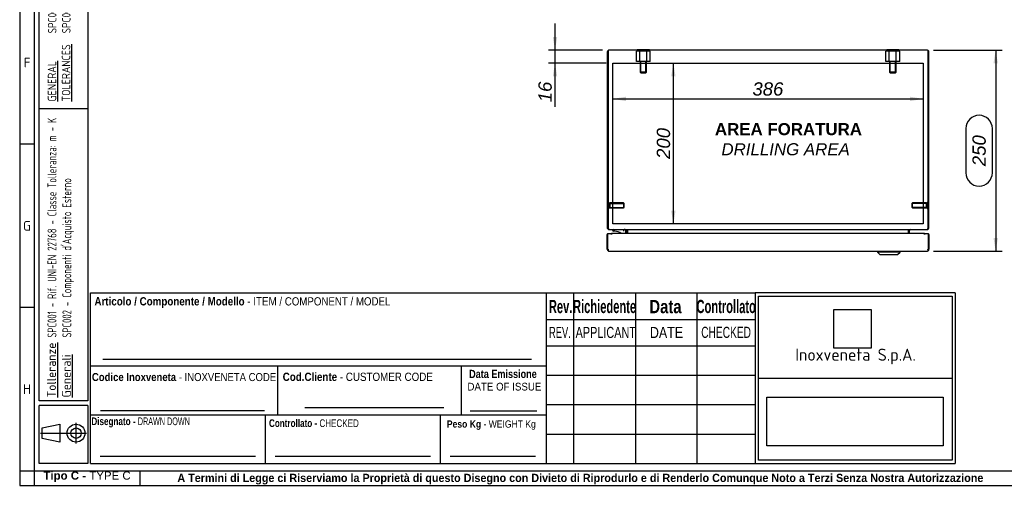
# Model space of a CAD drawing. Extents: x 6 to 412, y 11 to 288.
# Tile 1 of 3: x 6 to 210, y 11 to 107. Entities that reach past the tile are written whole.
import ezdxf
from ezdxf.enums import TextEntityAlignment as Align
from ezdxf.lldxf.tags import DXFTag

# ---------------------------------------------------------------- set-up
doc = ezdxf.new("R2010")
doc.units = 0
doc.layers.get('0').update_dxf_attribs({"linetype": 'CONTINUOUS'})
for name, color, linetype in [('_TRANSLATION', 7, 'CONTINUOUS'), ('AE00417_01', 7, 'CONTINUOUS'), ('AE00907_02', 7, 'CONTINUOUS'), ('C0000000', 7, 'CONTINUOUS'), ('C0000000_04', 7, 'CONTINUOUS'), ('C0000000_05', 7, 'CONTINUOUS'), ('C0000000_33', 7, 'CONTINUOUS'), ('C0000000_95', 7, 'CONTINUOUS'), ('DEFAULT', 7, 'CONTINUOUS'), ('SBAVATURE', 7, 'CONTINUOUS'), ('SERRATURA_SUP', 7, 'CONTINUOUS')]:
    doc.layers.add(name, color=color, linetype=linetype)
doc.styles.add('SEACAD_ARIAL', font='arial.ttf')
doc.styles.add('SEACAD_ARIAL_NARROW', font='ARIALN.TTF', dxfattribs={"width": 0.8})
doc.styles.add('SEACAD_ARIALB', font='arialbd.ttf', dxfattribs={"width": 0.9})
doc.styles.add('SEACAD_ARIALI', font='ariali.ttf')
doc.styles.add('SEACAD_SOLID_EDGE_ANSI', font='seans.ttf', dxfattribs={"width": 0.9})
doc.styles.add('SEACAD_SOLID_EDGE_ANSIB', font='seansbd.ttf', dxfattribs={"width": 0.9})
tags = doc.linetypes.add('CENTER2', pattern=[28.575, 19.05, -3.175, 3.175, -3.175]).pattern_tags.tags
tags[10:11] = [DXFTag(74, 4), DXFTag(75, 0), DXFTag(340, '0'), DXFTag(46, 0.0), DXFTag(50, 0.0), DXFTag(44, 0.0), DXFTag(45, 0.0)]
tags[8:9] = [DXFTag(74, 4), DXFTag(75, 0), DXFTag(340, '0'), DXFTag(46, 0.0), DXFTag(50, 0.0), DXFTag(44, 0.0), DXFTag(45, 0.0)]
tags[6:7] = [DXFTag(74, 4), DXFTag(75, 0), DXFTag(340, '0'), DXFTag(46, 0.0), DXFTag(50, 0.0), DXFTag(44, 0.0), DXFTag(45, 0.0)]
tags[4:5] = [DXFTag(74, 4), DXFTag(75, 0), DXFTag(340, '0'), DXFTag(46, 0.0), DXFTag(50, 0.0), DXFTag(44, 0.0), DXFTag(45, 0.0)]
tags = doc.linetypes.add('HIDDEN2', pattern=[4.7625, 3.175, -1.5875]).pattern_tags.tags
tags[6:7] = [DXFTag(74, 4), DXFTag(75, 0), DXFTag(340, '0'), DXFTag(46, 0.0), DXFTag(50, 0.0), DXFTag(44, 0.0), DXFTag(45, 0.0)]
tags[4:5] = [DXFTag(74, 4), DXFTag(75, 0), DXFTag(340, '0'), DXFTag(46, 0.0), DXFTag(50, 0.0), DXFTag(44, 0.0), DXFTag(45, 0.0)]
doc.dimstyles.new('ISO', dxfattribs={"dimtxt": 2.75, "dimasz": 2.75, "dimexe": 1.375, "dimexo": 1.375, "dimgap": 0.6875, "dimtad": 1, "dimdec": 1, "dimlfac": 6, "dimtxsty": 'SEACAD_ARIAL', "dimsah": 1, "dimcen": 1.375, "dimadec": 1, "dimazin": 3, "dimtfac": 0.7, "dimtdec": 3, "dimtmove": 0, "dimatfit": 3})
picture_1 = doc.add_image_def('image1.jpg', size_in_pixel=(55, 57))
picture_2 = doc.add_image_def('image2.bmp', size_in_pixel=(138, 38))

# ---------------------------------------------------------------- blocks, each defined once
blk = doc.blocks.new('SE2')
at = {"layer": 'AE00417_01', "color": 7, "linetype": 'HIDDEN2'}
for p, q in [((128.27, 69.59), (128.1, 69.59)), ((128.27, 69.59), (128.27, 68.34)), ((128.44, 69.46), (128.44, 68.46)), ((131.31, 69.46), (128.44, 69.46)), ((128.44, 69.36), (131.41, 69.36)), ((131.31, 69.46), (131.31, 68.46)), ((131.44, 69.34), (131.31, 69.46)), ((191.16, 69.46), (191.04, 69.34)), ((194.04, 69.36), (191.06, 69.36)), ((191.16, 68.46), (191.16, 69.46)), ((194.04, 69.46), (191.16, 69.46)), ((194.04, 68.46), (194.04, 69.46)), ((194.2, 68.34), (194.2, 69.59)), ((194.37, 69.59), (194.2, 69.59)), ((128.1, 68.34), (128.27, 68.34)), ((128.44, 68.56), (131.41, 68.56)), ((128.44, 68.46), (131.31, 68.46)), ((131.31, 68.46), (131.44, 68.59)), ((131.44, 68.59), (131.44, 69.34)), ((191.04, 69.34), (191.04, 68.59)), ((191.04, 68.59), (191.16, 68.46)), ((194.04, 68.56), (191.06, 68.56)), ((191.16, 68.46), (194.04, 68.46)), ((194.2, 68.34), (194.37, 68.34))]:
    blk.add_line(p, q, dxfattribs=at)
at = {"layer": 'AE00417_01', "color": 7, "linetype": 'CONTINUOUS'}
for p, q in [((128.1, 69.59), (128.1, 69.59)), ((194.37, 69.59), (194.37, 69.59)), ((128.1, 68.34), (128.1, 68.34)), ((194.37, 68.34), (194.37, 68.34))]:
    blk.add_line(p, q, dxfattribs=at)
at = {"layer": 'AE00417_01', "color": 7, "linetype": 'HIDDEN2'}
for centre, start, end in [((128.35, 69.46), 180, 0), ((194.12, 69.46), 180, 0), ((128.35, 68.46), 0, 180), ((194.12, 68.46), 0, 180)]:
    blk.add_arc(centre, 0.0833, start, end, dxfattribs=at)
at = {"layer": 'AE00907_02', "color": 7, "linetype": 'CONTINUOUS'}
for centre, start, end in [((128.94, 100.09), 178.0727, 180), ((128.94, 93.47), 180, 181.9273)]:
    blk.add_arc(centre, 0.833, start, end, dxfattribs=at)
at = {"layer": 'C0000000', "color": 7, "linetype": 'HIDDEN2'}
for p, q in [((134.68, 100.93), (133.96, 100.93)), ((133.96, 98.76), (133.96, 100.93)), ((136.13, 100.93), (134.68, 100.93)), ((134.68, 98.76), (134.68, 100.93)), ((136.85, 100.93), (136.13, 100.93)), ((136.13, 98.76), (136.13, 100.93)), ((136.85, 98.76), (136.85, 100.93)), ((134.68, 98.76), (133.96, 98.76)), ((136.13, 98.76), (134.68, 98.76)), ((134.74, 98.76), (134.74, 96.59)), ((134.86, 96.47), (134.86, 98.76)), ((135.94, 96.47), (135.94, 98.76)), ((136.07, 96.59), (136.07, 98.76)), ((136.85, 98.76), (136.13, 98.76)), ((136.07, 96.59), (134.74, 96.59)), ((134.74, 96.59), (134.9, 96.43)), ((134.9, 96.43), (135.9, 96.43)), ((135.9, 96.43), (136.07, 96.59))]:
    blk.add_line(p, q, dxfattribs=at)
at = {"layer": 'C0000000', "color": 7, "linetype": 'CONTINUOUS'}
for p, q in [((134.15, 101.29), (136.65, 101.29)), ((134.15, 101.29), (134.15, 101.13)), ((136.65, 101.13), (136.65, 101.29)), ((129.05, 63.79), (129.05, 63.79)), ((129.53, 63.63), (129.22, 63.63)), ((131.3, 63.96), (131.3, 63.63)), ((131.8, 63.13), (131.8, 63.63))]:
    blk.add_line(p, q, dxfattribs=at)
for centre, radius, start, end in [((129.22, 63.79), 0.167, 90, 180), ((129.22, 63.79), 0.167, 180, 270), ((129.53, 61.79), 1.83, 46.819, 90)]:
    blk.add_arc(centre, radius, start, end, dxfattribs=at)
blk.add_open_spline([(131.8, 63.63), (131.8, 63.67), (131.79, 63.71), (131.76, 63.8), (131.74, 63.83), (131.69, 63.88), (131.67, 63.89), (131.64, 63.92), (131.62, 63.93), (131.58, 63.94), (131.56, 63.95), (131.51, 63.96), (131.49, 63.96), (131.47, 63.96)], degree=3, knots=[0, 0, 0, 0, 0.25, 0.25, 0.5, 0.5, 0.625, 0.625, 0.75, 0.75, 0.875, 0.875, 1, 1, 1, 1], dxfattribs=at)
at = {"layer": 'C0000000_04', "color": 7, "linetype": 'HIDDEN2'}
for p, q in [((186.35, 100.93), (185.63, 100.93)), ((185.63, 98.76), (185.63, 100.93)), ((187.79, 100.93), (186.35, 100.93)), ((186.35, 98.76), (186.35, 100.93)), ((188.51, 100.93), (187.79, 100.93)), ((187.79, 98.76), (187.79, 100.93)), ((188.51, 98.76), (188.51, 100.93)), ((186.35, 98.76), (185.63, 98.76)), ((187.79, 98.76), (186.35, 98.76)), ((186.4, 98.76), (186.4, 96.59)), ((186.53, 96.47), (186.53, 98.76)), ((187.61, 96.47), (187.61, 98.76)), ((187.74, 96.59), (187.74, 98.76)), ((188.51, 98.76), (187.79, 98.76)), ((187.74, 96.59), (186.4, 96.59)), ((186.4, 96.59), (186.57, 96.43)), ((186.57, 96.43), (187.57, 96.43)), ((187.57, 96.43), (187.74, 96.59))]:
    blk.add_line(p, q, dxfattribs=at)
at = {"layer": 'C0000000_05', "color": 7, "linetype": 'CONTINUOUS'}
for p, q in [((185.82, 101.29), (188.32, 101.29)), ((185.82, 101.29), (185.82, 101.13)), ((188.32, 101.13), (188.32, 101.29))]:
    blk.add_line(p, q, dxfattribs=at)
at = {"layer": 'C0000000_33', "color": 7, "linetype": 'CONTINUOUS'}
for p, q in [((127.9, 59.88), (127.9, 62.93)), ((127.97, 63.13), (128.82, 63.13)), ((127.97, 63.13), (127.97, 59.88)), ((128.82, 63.13), (128.82, 62.93)), ((128.82, 62.93), (128.82, 63.13)), ((193.65, 63.13), (128.82, 63.13)), ((128.82, 62.93), (128.82, 62.93)), ((128.82, 62.93), (128.82, 62.93)), ((193.65, 63.13), (194.5, 63.13)), ((193.65, 63.13), (193.65, 62.93)), ((193.65, 62.93), (193.65, 63.13)), ((193.65, 62.93), (193.65, 62.93)), ((193.65, 62.93), (193.65, 62.93)), ((194.5, 59.88), (194.5, 63.13)), ((194.57, 62.93), (194.57, 59.88)), ((127.97, 59.88), (128.14, 59.88)), ((128.1, 59.52), (128.1, 59.88)), ((128.14, 59.88), (128.14, 59.52)), ((128.32, 59.46), (194.15, 59.46)), ((194.34, 59.88), (194.34, 59.52)), ((194.34, 59.88), (194.5, 59.88)), ((194.37, 59.52), (194.37, 59.88))]:
    blk.add_line(p, q, dxfattribs=at)
for centre, radius, start, end in [((128.1, 62.93), 0.2, 132.1095, 180), ((194.37, 62.93), 0.2, 0, 47.8905), ((128.32, 59.88), 0.417, 180, 238.6677), ((128.32, 59.88), 0.217, 180, 212.2042), ((128.32, 59.88), 0.417, 238.6677, 270), ((194.15, 59.88), 0.417, 270, 301.3323), ((194.15, 59.88), 0.217, 327.7958, 0), ((194.15, 59.88), 0.417, 301.3323, 360)]:
    blk.add_arc(centre, radius, start, end, dxfattribs=at)
for centre, start_param, end_param in [((128.32, 59.88), 2.594742, 3.141593), ((194.15, 59.88), 3.141593, 3.688444)]:
    blk.add_ellipse(centre, major_axis=(0, 0.417), ratio=0.846154, start_param=start_param, end_param=end_param, dxfattribs=at)
at = {"layer": 'C0000000_95', "color": 7, "linetype": 'CONTINUOUS'}
for p, q in [((127.9, 100.71), (127.9, 64.38)), ((128.1, 101.07), (128.1, 100.71)), ((128.1, 100.71), (128.1, 101.07)), ((128.1, 100.71), (128.1, 64.38)), ((128.1, 64.38), (128.1, 100.71)), ((194.15, 101.13), (128.32, 101.13)), ((194.37, 101.07), (194.37, 100.71)), ((194.37, 100.71), (194.37, 101.07)), ((194.37, 64.38), (194.37, 100.71)), ((194.37, 100.71), (194.37, 64.38)), ((194.57, 64.38), (194.57, 100.71)), ((128.32, 63.96), (128.32, 63.96)), ((128.32, 63.96), (194.15, 63.96)), ((131.95, 63.74), (131.95, 63.13)), ((132.15, 63.74), (132.15, 63.13)), ((132.16, 63.74), (132.16, 63.96)), ((132.16, 63.13), (132.16, 63.74)), ((190.32, 63.74), (190.32, 63.96)), ((190.32, 63.13), (190.32, 63.74)), ((190.32, 63.74), (190.32, 63.13)), ((190.52, 63.13), (190.52, 63.74)), ((194.15, 63.96), (194.15, 63.96))]:
    blk.add_line(p, q, dxfattribs=at)
at = {"layer": 'C0000000_95', "color": 7, "linetype": 'CENTER2'}
for p, q in [((129.07, 98.46), (193.4, 98.46)), ((129.07, 65.13), (129.07, 98.46)), ((193.4, 98.46), (193.4, 65.13)), ((193.4, 65.13), (129.07, 65.13))]:
    blk.add_line(p, q, dxfattribs=at)
at = {"layer": 'C0000000_95', "color": 7, "linetype": 'CONTINUOUS'}
for centre, radius, start, end in [((128.32, 100.71), 0.417, 121.3323, 180), ((128.32, 100.71), 0.417, 90, 121.3323), ((194.15, 100.71), 0.417, 58.6677, 90), ((194.15, 100.71), 0.417, 0, 58.6677), ((128.32, 64.38), 0.417, 180, 270), ((131.74, 63.74), 0.217, 0, 90), ((131.74, 63.74), 0.417, 0, 31.3323), ((190.74, 63.74), 0.417, 148.6677, 180), ((190.74, 63.74), 0.217, 90, 180), ((194.15, 64.38), 0.417, 270, 360)]:
    blk.add_arc(centre, radius, start, end, dxfattribs=at)
for centre, major_axis, ratio, start_param, end_param in [((128.32, 100.71), (0, -0.417), 0.997824, 3.141593, 3.688444), ((194.15, 100.71), (0, -0.417), 0.997824, 2.594742, 3.141593), ((128.32, 64.38), (0, -0.417), 0.52, 4.712389, 6.283185), ((194.15, 64.38), (0, 0.417), 0.52, 3.141593, 4.712389)]:
    blk.add_ellipse(centre, major_axis=major_axis, ratio=ratio, start_param=start_param, end_param=end_param, dxfattribs=at)
at = {"layer": 'SERRATURA_SUP', "color": 7, "linetype": 'CONTINUOUS'}
for p, q in [((183.9, 59.46), (183.9, 59.29)), ((188.57, 59.29), (183.9, 59.29)), ((183.9, 59.29), (184.4, 58.79)), ((188.07, 58.79), (188.57, 59.29)), ((188.57, 59.29), (188.57, 59.46)), ((184.4, 58.79), (188.07, 58.79))]:
    blk.add_line(p, q, dxfattribs=at)
blk = doc.blocks.new('DMBLK817')
at = {"layer": '_TRANSLATION', "linetype": 'CONTINUOUS'}
for points in [[(208.84, 98.38), (208.39, 101.13), (207.93, 98.38)], [(208.84, 62.21), (207.93, 62.21), (208.39, 59.46)]]:
    blk.add_hatch(color=7, dxfattribs=at).paths.add_polyline_path(points)
at = {"layer": '_TRANSLATION', "color": 7, "linetype": 'CONTINUOUS'}
for p, q in [((195.53, 101.13), (209.76, 101.13)), ((208.39, 101.13), (208.39, 59.46)), ((202.2, 84.88), (202.2, 75.71)), ((207.7, 75.71), (207.7, 84.88)), ((195.53, 59.46), (209.76, 59.46))]:
    blk.add_line(p, q, dxfattribs=at)
for centre, start, end in [((204.95, 84.88), 0, 180), ((204.95, 75.71), 180, 0)]:
    blk.add_arc(centre, 2.75, start, end, dxfattribs=at)
at = {"layer": '_TRANSLATION', "color": 7, "linetype": 'CONTINUOUS', "style": 'SEACAD_ARIALI'}
blk.add_text('250', height=2.75, rotation=90, dxfattribs=at).set_placement((203.57, 77.09), align=Align.TOP_LEFT)
blk = doc.blocks.new('DMBLK818')
at = {"layer": '_TRANSLATION', "linetype": 'CONTINUOUS'}
for points in [[(131.82, 90.57), (131.82, 91.48), (129.07, 91.03)], [(190.65, 90.57), (193.4, 91.03), (190.65, 91.48)]]:
    blk.add_hatch(color=7, dxfattribs=at).paths.add_polyline_path(points)
at = {"layer": '_TRANSLATION', "color": 7, "linetype": 'CONTINUOUS'}
blk.add_line((129.07, 91.03), (193.4, 91.03), dxfattribs=at)
at = {"layer": '_TRANSLATION', "color": 7, "linetype": 'CONTINUOUS', "style": 'SEACAD_ARIALI'}
blk.add_text('386', height=2.75, dxfattribs=at).set_placement((158, 94.46), align=Align.TOP_LEFT)
blk = doc.blocks.new('DMBLK819')
at = {"layer": '_TRANSLATION', "linetype": 'CONTINUOUS'}
for points in [[(142.08, 95.71), (141.62, 98.46), (141.17, 95.71)], [(142.08, 67.88), (141.17, 67.88), (141.62, 65.13)]]:
    blk.add_hatch(color=7, dxfattribs=at).paths.add_polyline_path(points)
at = {"layer": '_TRANSLATION', "color": 7, "linetype": 'CONTINUOUS'}
blk.add_line((141.62, 65.13), (141.62, 98.46), dxfattribs=at)
at = {"layer": '_TRANSLATION', "color": 7, "linetype": 'CONTINUOUS', "style": 'SEACAD_ARIALI'}
blk.add_text('200', height=2.75, rotation=90, dxfattribs=at).set_placement((138.19, 78.59), align=Align.TOP_LEFT)
blk = doc.blocks.new('DMBLK820')
at = {"layer": '_TRANSLATION', "linetype": 'CONTINUOUS'}
for points in [[(116.66, 103.88), (117.11, 101.13), (117.57, 103.88)], [(116.66, 95.71), (117.57, 95.71), (117.11, 98.46)]]:
    blk.add_hatch(color=7, dxfattribs=at).paths.add_polyline_path(points)
at = {"layer": '_TRANSLATION', "color": 7, "linetype": 'CONTINUOUS'}
for p, q in [((117.11, 89.36), (117.11, 106.63)), ((126.95, 101.13), (115.74, 101.13)), ((127.7, 98.46), (115.74, 98.46))]:
    blk.add_line(p, q, dxfattribs=at)
at = {"layer": '_TRANSLATION', "color": 7, "linetype": 'CONTINUOUS', "style": 'SEACAD_ARIALI'}
blk.add_text('16', height=2.75, rotation=90, dxfattribs=at).set_placement((113.68, 90.33), align=Align.TOP_LEFT)

msp = doc.modelspace()

# ---------------------------------------------------------------- linework, layer by layer
at = {"color": 7, "linetype": 'CONTINUOUS'}
for p, q in [((6.234, 287.588), (6.234, 10.959)), ((9.263, 81.632), (6.234, 81.632)), ((115.363, 15.502), (115.363, 50.84)), ((9.263, 47.809), (6.234, 47.809)), ((20.873, 35.694), (115.363, 35.694)), ((65.314, 27.113), (94.088, 27.113)), ((20.873, 25.598), (115.363, 25.598)), ((57.113, 15.502), (57.113, 25.598)), ((93.363, 15.502), (93.363, 25.598)), ((99.513, 26.42), (113.323, 26.42)), ((17.907, 19.617), (17.907, 23.942)), ((10.566, 21.779), (20.069, 21.779)), ((22.892, 17.017), (55.1, 17.017)), ((59.132, 17.017), (91.339, 17.017)), ((95.372, 17.017), (113.05, 17.017)), ((31.194, 10.954), (31.194, 13.983)), ((6.234, 10.959), (412.092, 10.959))]:
    msp.add_line(p, q, dxfattribs=at)
msp.add_lwpolyline([(14.582, 19.926), (10.875, 20.698), (10.875, 22.86), (14.582, 23.633), (14.582, 19.926)], dxfattribs=at)
for radius in [1.854, 1.081]:
    msp.add_circle((17.907, 21.779), radius, dxfattribs=at)
at = {"layer": 'DEFAULT', "color": 7, "linetype": 'CONTINUOUS'}
for p, q in [((9.263, 287.588), (9.263, 10.959)), ((10.273, 28.5), (10.273, 283.045)), ((20.369, 283.045), (20.369, 28.5)), ((20.369, 89), (10.273, 89)), ((20.873, 15.502), (20.873, 50.84)), ((20.873, 50.84), (115.363, 50.84)), ((115.366, 50.84), (158.566, 50.84)), ((120.966, 50.84), (120.966, 15.502)), ((133.766, 50.84), (133.766, 15.502)), ((146.466, 50.84), (146.466, 15.502)), ((199.966, 50.84), (158.564, 50.84)), ((158.566, 50.84), (158.566, 15.502)), ((159.267, 50.176), (199.367, 50.176)), ((159.267, 16.162), (159.267, 50.176)), ((199.367, 50.176), (199.367, 16.162)), ((199.966, 50.84), (199.966, 15.502)), ((115.366, 45.352), (158.566, 45.352)), ((115.366, 39.902), (158.566, 39.902)), ((59.713, 25.598), (59.713, 35.694)), ((97.713, 25.598), (97.713, 35.694)), ((115.366, 33.802), (158.566, 33.802)), ((159.267, 33.171), (199.367, 33.171)), ((20.369, 28.5), (10.273, 28.5)), ((20.369, 27.5), (10.273, 27.5)), ((10.273, 15.5), (10.273, 27.5)), ((20.369, 27.5), (20.369, 15.5)), ((115.366, 27.702), (158.566, 27.702)), ((115.366, 21.602), (158.566, 21.602)), ((20.369, 15.5), (10.273, 15.5)), ((20.873, 15.502), (115.363, 15.502)), ((115.366, 15.502), (158.566, 15.502)), ((158.564, 15.502), (199.966, 15.502)), ((199.367, 16.162), (159.267, 16.162)), ((6.234, 13.988), (412.092, 13.988))]:
    msp.add_line(p, q, dxfattribs=at)
at = {"layer": 'SBAVATURE', "color": 7, "linetype": 'CONTINUOUS'}
for p, q in [((23.432, 37.088), (112.266, 37.088)), ((22.968, 26.474), (56.974, 26.474))]:
    msp.add_line(p, q, dxfattribs=at)

# ---------------------------------------------------------------- block references
at = {"layer": '_TRANSLATION'}
msp.add_blockref('SE2', (0, 0), dxfattribs=at)

# ---------------------------------------------------------------- texts
at = {"attachment_point": 1, "rotation": 90}
for s, insert, char_height, width in [('{\\fSolid Edge ANSI|b0|i0|c0|p34;\\W0.84600x;\\C7;SPC001 - REFERENCE UNI-EN 22768 - TOLERANCE CLASS: m - K}\\P{\\fSolid Edge ANSI|b0|i0|c0|p34;\\W0.84600x;\\C7;SPC002 - }{\\fSolid Edge ANSI|b0|i0|c0|p34;\\W0.94000x;\\C7;EXTERNALLY PURCHASED COMPONENTS}', (12.101, 104.605), 1.75, 56.68133), ('{\\fSolid Edge ANSI|b1|i0|c0|p34;\\L\\C7;Tolleranze}\\P{\\fSolid Edge ANSI|b1|i0|c0|p34;\\L\\C7;Generali}', (11.89, 29.169), 1.85, 10.93945)]:
    msp.add_mtext(s, dxfattribs=dict(at, insert=insert, char_height=char_height, width=width))
for s, insert, char_height, width, style in [('{\\fSolid Edge ANSI|b0|i0|c0|p34;\\L\\C7;GENERAL}\\P{\\fSolid Edge ANSI|b0|i0|c0|p34;\\L\\C7;TOLERANCES}\\P', (12.048, 90.485), 1.75, 12.63203, 'SEACAD_SOLID_EDGE_ANSI'), ("{\\fSolid Edge ANSI|b1|i0|c0|p34;\\W0.82000x;\\C7;SPC001 - Rif. UNI-EN 22768 - Classe Tolleranza: m - K}\\P{\\fSolid Edge ANSI|b1|i0|c0|p34;\\W0.82000x;\\C7;SPC002 - Componenti d'Acquisto Esterno}", (12, 41.571), 1.85, 46.58795, 'SEACAD_SOLID_EDGE_ANSIB')]:
    msp.add_mtext(s, dxfattribs=dict(at, insert=insert, char_height=char_height, width=width, style=style))
for s, insert, char_height, width, attachment_point in [('{\\fSolid Edge ANSI|b0||i0||c0|p34;\\C7;\\H2.019192;\\W1.;F}', (7.783, 97.538), 2.01919, 2.2716, 8), ('{\\fSolid Edge ANSI|b0||i0||c0|p34;\\C7;\\H2.019192;\\W1.;G}', (7.757, 63.716), 2.01919, 2.5871, 8), ('{\\fSolid Edge ANSI|b0||i0||c0|p34;\\C7;\\H2.5;\\W1.;Inoxveneta S.p.A.}', (179.366, 37.657), 2.5, 38.9068, 5), ('{\\fSolid Edge ANSI|b0||i0||c0|p34;\\C7;\\H2.019192;\\W1.;H}', (7.759, 29.895), 2.01919, 2.7133, 8), ('{\\fArial|b1||i0||c0|p34;\\C7;\\H1.7;\\W1.;Tipo C - }{\\fArial|b0||i0||c0|p34;\\C7;\\H1.7;\\W1.;TYPE C}', (20.186, 11.634), 1.7, 18.15868, 8), ('{\\fArial|b1||i0||c0|p34;\\C7;\\H1.7;\\W0.94;A Termini di Legge ci Riserviamo la Proprietà di questo Disegno con Divieto di Riprodurlo e di Renderlo Comunque Noto a Terzi Senza Nostra Autorizzazione}', (122.366, 11.137), 1.7, 175.01141, 8)]:
    msp.add_mtext(s, dxfattribs=dict(insert=insert, char_height=char_height, width=width, attachment_point=attachment_point))
for s, insert, char_height, width, attachment_point, style in [('{\\fArial|b1||i0||c0|p34;\\C7;\\H1.7163132;\\W0.846;Articolo / Componente / Modello}{\\fArial|b0||i0||c0|p34;\\C7;\\H1.7163132;\\W0.846; - ITEM}{\\fArial|b0||i0||c0|p34;\\C7;\\H1.7;\\W0.846; / COMPONENT / MODEL}', (21.72, 47.719), 1.716313, 61.3875, 7, 'SEACAD_ARIAL'), ('{\\fArial|b1||i0||c0|p34;\\C7;\\H2.75;\\W0.6;Rev.}', (118.275, 46.597), 2.75, 4.50348, 8, 'SEACAD_ARIALB'), ('{\\fArial|b1||i0||c0|p34;\\C7;\\H2.75;\\W0.6;Richiedente}', (127.374, 46.608), 2.75, 12.23036, 8, 'SEACAD_ARIALB'), ('{\\fArial|b1||i0||c0|p34;\\C7;\\H2.75;\\W0.8;Data}', (139.989, 46.585), 2.75, 6.78265, 8, 'SEACAD_ARIALB'), ('{\\fArial|b1||i0||c0|p34;\\C7;\\H2.75;\\W0.6;Controllato}', (152.564, 46.608), 2.75, 11.31616, 8, 'SEACAD_ARIALB'), ('{\\fArial|b0||i0||c0|p34;\\C7;\\H2.3;\\W0.6;REV.}', (118.125, 41.484), 2.3, 5.04266, 8, 'SEACAD_ARIAL'), ('{\\fArial|b0||i0||c0|p34;\\C7;\\H2.3;\\W0.7;APPLICANT}', (121.375, 41.459), 2.3, 12.12989, 7, 'SEACAD_ARIAL'), ('{\\fArial|b0||i0||c0|p34;\\C7;\\H2.3;\\W0.8;DATE}', (140.209, 41.484), 2.3, 7.08597, 8, 'SEACAD_ARIAL'), ('{\\fArial Narrow|b0||i0||c0|p34;\\C7;\\H2.3;\\W0.8;CHECKED}', (152.548, 41.483), 2.3, 10.75184, 8, 'SEACAD_ARIAL_NARROW'), ('{\\fArial|b1||i0||c0|p34;\\C7;\\H1.7;\\W0.792;Data Emissione}', (99.324, 33.173), 1.7, 14.35739, 7, 'SEACAD_ARIALB'), ('{\\fArial|b1||i0||c0|p34;\\C7;\\H1.67;\\W0.846;Codice Inoxveneta}{\\fArial|b0||i0||c0|p34;\\C7;\\H1.67;\\W0.846; - INOXVENETA CODE}', (21.196, 32.543), 1.67, 38.23236, 7, 'SEACAD_ARIAL'), ('{\\fArial|b1||i0||c0|p34;\\C7;\\H1.7163132;\\W0.846;Cod.Cliente}{\\fArial|b0||i0||c0|p34;\\C7;\\H1.7163132;\\W0.846; - CUSTOMER CODE}', (60.714, 32.572), 1.716313, 31.52647, 7, 'SEACAD_ARIAL'), ('{\\fArial|b0||i0||c0|p34;\\C7;\\H1.6;\\W0.9;DATE OF ISSUE}', (98.978, 30.59), 1.6, 15.11655, 7, 'SEACAD_ARIAL'), ('{\\fArial|b1||i0||c0|p34;\\C7;\\H1.6;\\W0.752;Disegnato - }{\\fArial Narrow|b0||i0||c0|p34;\\C7;\\H1.5875;\\W0.752;\\T1.;DRAWN DOWN}', (31.284, 22.95), 1.6, 19.88117, 8, 'SEACAD_ARIAL_NARROW'), ('{\\fArial|b1||i0||c0|p34;\\C7;\\H1.6;\\W0.752;Controllato - }{\\fArial|b0||i0||c0|p34;\\C7;\\H1.5875;\\W0.752;\\T1.;CHECKED}{\\fArial|b1||i0||c0|p34;\\C7;\\H1.6;\\W0.752; }', (67.172, 23.026), 1.6, 18.83287, 8, 'SEACAD_ARIALB'), ('{\\fArial|b1||i0||c0|p34;\\C7;\\H1.5;\\W0.846;Peso Kg}{\\fArial|b0||i0||c0|p34;\\C7;\\H1.5;\\W0.846; - WEIGHT Kg}', (94.712, 22.459), 1.5, 18.73278, 7, 'SEACAD_ARIAL')]:
    msp.add_mtext(s, dxfattribs=dict(insert=insert, char_height=char_height, width=width, attachment_point=attachment_point, style=style))
at = {"layer": '_TRANSLATION', "insert": (164.879, 82.661), "char_height": 3, "width": 34.96354, "attachment_point": 5}
msp.add_mtext('{\\fArial|b0||i0||c0|p34;\\C7;\\H3.;\\W1.; }{\\fArial|b1||i0||c0|p34;\\C7;\\H2.5;\\W1.;AREA FORATURA \\P}{\\fArial|b0||i1||c0|p34;\\C7;\\H2.5;\\W1.;DRILLING AREA}', dxfattribs=at)

# ---------------------------------------------------------------- dimensions: what is measured, and where the dimension line sits
at = {"layer": '_TRANSLATION', "color": 7, "linetype": 'CONTINUOUS'}
for base, p1, p2, angle, picture, middle, dimtype in [((117.115, 101.127), (129.07, 98.46), (128.32, 101.127), 90, 'DMBLK820', (117.115, 95.628), 160), ((208.385, 101.127), (194.154, 101.127), (194.154, 59.46), 270, 'DMBLK817', (208.385, 80.294), 161), ((129.07, 91.026), (129.07, 98.46), (193.404, 98.46), 0, 'DMBLK818', (161.237, 91.026), 161), ((141.623, 65.127), (129.07, 65.127), (129.07, 98.46), 90, 'DMBLK819', (141.623, 81.794), 161)]:
    dim = msp.add_linear_dim(base=base, p1=p1, p2=p2, angle=angle, text='\\A1;<>', dimstyle='ISO', dxfattribs=at)
    dim.commit()
    dim.dimension.update_dxf_attribs({"geometry": picture, "text_midpoint": middle, "dimtype": dimtype})

# ---------------------------------------------------------------- pictures from other files: only their frames are drawn
image = msp.add_image(picture_1, insert=(174.862, 39.378), size_in_units=(7.719, 8), rotation=0)
image.dxf.flags = 7
image = msp.add_image(picture_2, insert=(160.965, 19.172), size_in_units=(36.512, 10.054))
image.dxf.flags = 7

doc.saveas('drawing.dxf')
